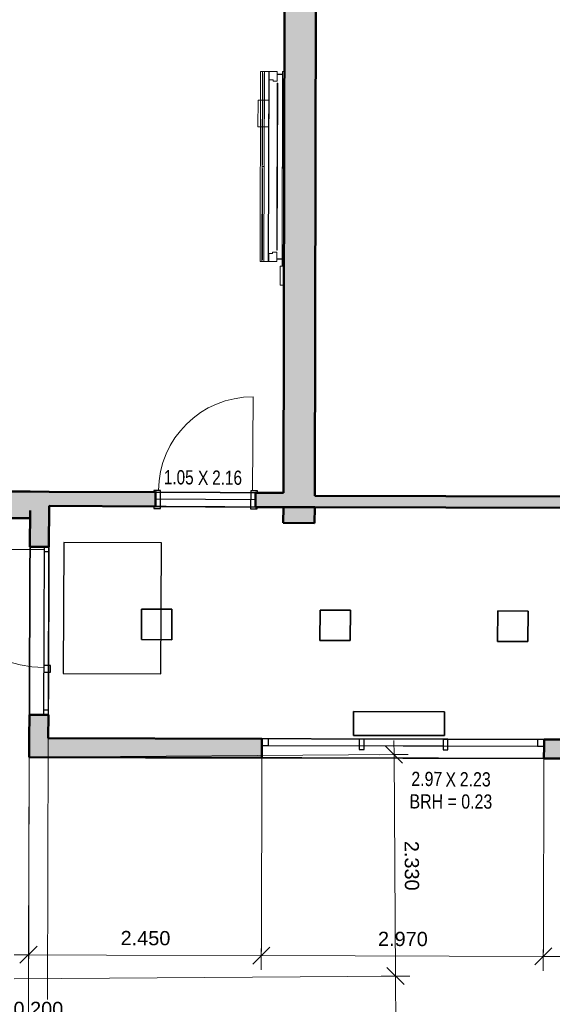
# Model space of a CAD drawing. Header units: metres. Extents: x 0 to 0.84, y 0 to 0.594.
# Tile 19 of 29: x 0.274 to 0.33, y 0.354 to 0.458. Entities that reach past the tile are written whole.
import ezdxf

# ---------------------------------------------------------------- set-up
doc = ezdxf.new("R2010")
doc.units = ezdxf.units.M
doc.linetypes.add('Teckovana 0.5x', pattern=[0.04, 0, -0.04])
for name, color, linetype, lineweight in [('Architektur Allgemein', 7, 'Continuous', 25), ('Bodenfläche', 7, 'Continuous', 25), ('Elektro', 6, 'Continuous', 25), ('Fenster', 7, 'Continuous', 25), ('Fensterbank', 5, 'Continuous', 25), ('Maßlinie 1_100', 7, 'Continuous', 25), ('Möblierung', 7, 'Continuous', 25), ('Raum', 7, 'Continuous', 25), ('Seitenfläche', 7, 'Continuous', 25), ('Stütze', 7, 'Continuous', 50), ('Text 1_100', 7, 'Continuous', 25), ('Türen', 7, 'Continuous', 25), ('Wand', 7, 'Continuous', 50), ('Wand Mauerwerk tragend', 7, 'Continuous', 70)]:
    doc.layers.add(name, color=color, linetype=linetype, lineweight=lineweight)
doc.styles.add('ARIAL', font='ARIAL.TTF')

msp = doc.modelspace()

# ---------------------------------------------------------------- hatches: boundary and pattern name
at = {"layer": 'Stütze', "linetype": 'Continuous', "lineweight": 18, "true_color": 0xa0a0a0, "transparency": 33554687}
msp.add_hatch(color=253, dxfattribs=at).paths.add_polyline_path([(0.30165, 0.40505), (0.30495, 0.40504), (0.30496, 0.4067), (0.30166, 0.40671)])
at = {"layer": 'Wand', "linetype": 'Continuous', "lineweight": 18, "true_color": 0xa0a0a0, "transparency": 33554687}
for points in [[(0.30496, 0.4079), (0.30513, 0.47652), (0.30183, 0.47653), (0.30166, 0.40791)], [(0.275, 0.40835), (0.2129, 0.40857), (0.21289, 0.40577), (0.27499, 0.40555)]]:
    msp.add_hatch(color=253, dxfattribs=at).paths.add_polyline_path(points)
h = msp.add_hatch(color=253, dxfattribs=at)
h.paths.add_polyline_path([(0.27698, 0.40254), (0.277, 0.40834), (0.275, 0.40835), (0.275, 0.40835), (0.275, 0.40835), (0.27499, 0.40635), (0.27498, 0.40255)])
h.paths.add_polyline_path([(0.27691, 0.38237), (0.27692, 0.38484), (0.27492, 0.38485), (0.27491, 0.38238)])
h = msp.add_hatch(color=253, dxfattribs=at)
h.paths.add_polyline_path([(0.28821, 0.40828), (0.277, 0.40834), (0.27699, 0.40684), (0.28821, 0.40678)])
h.paths.add_polyline_path([(0.30166, 0.40821), (0.29871, 0.40823), (0.29871, 0.40673), (0.30166, 0.40671)])
h = msp.add_hatch(color=253, dxfattribs=at)
h.paths.add_polyline_path([(0.37127, 0.40774), (0.30166, 0.40791), (0.30166, 0.40671), (0.33266, 0.40664), (0.33586, 0.40663), (0.37127, 0.40654)])
h.paths.add_polyline_path([(0.38177, 0.40772), (0.38177, 0.40652), (0.39387, 0.40649), (0.39387, 0.40769)])
h = msp.add_hatch(color=253, dxfattribs=at)
h.paths.add_polyline_path([(0.39381, 0.38209), (0.36911, 0.38215), (0.3691, 0.38015), (0.3938, 0.38009)])
h.paths.add_polyline_path([(0.29941, 0.38232), (0.27491, 0.38238), (0.2749, 0.38038), (0.2994, 0.38032)])
h.paths.add_polyline_path([(0.3394, 0.38022), (0.33941, 0.38222), (0.32911, 0.38225), (0.3291, 0.38025)])

# ---------------------------------------------------------------- linework, layer by layer
at = {"layer": 'Architektur Allgemein', "color": 7, "linetype": 'Continuous', "lineweight": 25, "transparency": 33554687}
for p, q in [((0.30904, 0.38268), (0.30904, 0.38518)), ((0.30904, 0.38518), (0.30904, 0.38518)), ((0.30904, 0.38518), (0.30904, 0.38268)), ((0.30904, 0.38518), (0.31864, 0.38516)), ((0.31864, 0.38516), (0.30904, 0.38518)), ((0.31864, 0.38516), (0.31864, 0.38516)), ((0.31864, 0.38516), (0.31864, 0.38266)), ((0.31864, 0.38266), (0.31864, 0.38516)), ((0.30904, 0.38268), (0.30904, 0.38268)), ((0.31864, 0.38266), (0.30904, 0.38268)), ((0.30904, 0.38268), (0.31864, 0.38266)), ((0.31864, 0.38266), (0.31864, 0.38266))]:
    msp.add_line(p, q, dxfattribs=at)
at = {"layer": 'Bodenfläche', "color": 7, "linetype": 'Continuous', "lineweight": 25, "transparency": 33554687}
for p, q in [((0.27856, 0.40301), (0.27849, 0.38921)), ((0.28884, 0.40295), (0.27856, 0.40301)), ((0.28876, 0.38916), (0.28884, 0.40295)), ((0.27849, 0.38921), (0.28876, 0.38916))]:
    msp.add_line(p, q, dxfattribs=at)
at = {"layer": 'Elektro', "color": 7, "linetype": 'Continuous', "lineweight": 25, "transparency": 33554687}
for p, q in [((0.28671, 0.39278), (0.28673, 0.39598)), ((0.28673, 0.39598), (0.28671, 0.39278)), ((0.28673, 0.39598), (0.28673, 0.39598)), ((0.28673, 0.39598), (0.28993, 0.39596)), ((0.28993, 0.39596), (0.28673, 0.39598)), ((0.28993, 0.39596), (0.28991, 0.39276)), ((0.28991, 0.39276), (0.28993, 0.39596)), ((0.28993, 0.39596), (0.28993, 0.39596)), ((0.30551, 0.39268), (0.30553, 0.39588)), ((0.30553, 0.39588), (0.30551, 0.39268)), ((0.30553, 0.39588), (0.30553, 0.39588)), ((0.30553, 0.39588), (0.30873, 0.39586)), ((0.30873, 0.39586), (0.30553, 0.39588)), ((0.30873, 0.39586), (0.30871, 0.39266)), ((0.30871, 0.39266), (0.30873, 0.39586)), ((0.30873, 0.39586), (0.30873, 0.39586)), ((0.32421, 0.39258), (0.32423, 0.39578)), ((0.32423, 0.39578), (0.32421, 0.39258)), ((0.32423, 0.39578), (0.32423, 0.39578)), ((0.32423, 0.39578), (0.32743, 0.39577)), ((0.32743, 0.39577), (0.32423, 0.39578)), ((0.32743, 0.39577), (0.32741, 0.39257)), ((0.32741, 0.39257), (0.32743, 0.39577)), ((0.32743, 0.39577), (0.32743, 0.39577)), ((0.28991, 0.39276), (0.28671, 0.39278)), ((0.28671, 0.39278), (0.28671, 0.39278)), ((0.28671, 0.39278), (0.28991, 0.39276)), ((0.28991, 0.39276), (0.28991, 0.39276)), ((0.30871, 0.39266), (0.30551, 0.39268)), ((0.30551, 0.39268), (0.30551, 0.39268)), ((0.30551, 0.39268), (0.30871, 0.39266)), ((0.30871, 0.39266), (0.30871, 0.39266)), ((0.32741, 0.39257), (0.32421, 0.39258)), ((0.32421, 0.39258), (0.32421, 0.39258)), ((0.32421, 0.39258), (0.32741, 0.39257)), ((0.32741, 0.39257), (0.32741, 0.39257))]:
    msp.add_line(p, q, dxfattribs=at)
at = {"layer": 'Fenster', "color": 7, "linetype": 'Continuous', "lineweight": 25, "transparency": 33554687}
for points in [[(0.29941, 0.38162), (0.30011, 0.38162), (0.30011, 0.38232), (0.29941, 0.38232), (0.29941, 0.38162)], [(0.30965, 0.38119), (0.31015, 0.38119), (0.31015, 0.38229), (0.30965, 0.38229), (0.30965, 0.38119)], [(0.31848, 0.38117), (0.31898, 0.38117), (0.31899, 0.38227), (0.31849, 0.38227), (0.31848, 0.38117)], [(0.32841, 0.38155), (0.32911, 0.38155), (0.32911, 0.38225), (0.32841, 0.38225), (0.32841, 0.38155)]]:
    msp.add_lwpolyline(points, dxfattribs=at)
at = {"layer": 'Fenster', "color": 7, "linetype": 'Continuous', "lineweight": 18, "transparency": 33554687}
for points in [[(0.30965, 0.38159), (0.30965, 0.38229), (0.30011, 0.38232), (0.30011, 0.38162), (0.30965, 0.38159)], [(0.31015, 0.38159), (0.31849, 0.38157), (0.31849, 0.38227), (0.31015, 0.38229), (0.31015, 0.38159)], [(0.31899, 0.38227), (0.31899, 0.38157), (0.32841, 0.38155), (0.32841, 0.38225), (0.31899, 0.38227)]]:
    msp.add_lwpolyline(points, dxfattribs=at)
at = {"layer": 'Fensterbank', "color": 7, "linetype": 'Continuous', "lineweight": 18, "transparency": 33554687}
msp.add_line((0.2994, 0.38032), (0.3291, 0.38025), dxfattribs=at)
at = {"layer": 'Maßlinie 1_100', "color": 7, "linetype": 'Teckovana 0.5x', "lineweight": 13, "transparency": 33554687}
for p, q in [((0.27682, 0.35485), (0.27691, 0.38237)), ((0.31331, 0.38065), (0.2749, 0.38038)), ((0.27478, 0.34158), (0.2749, 0.38038)), ((0.27482, 0.35486), (0.2749, 0.38038)), ((0.27483, 0.35958), (0.2749, 0.38038)), ((0.31347, 0.35733), (0.2733, 0.35705))]:
    msp.add_line(p, q, dxfattribs=at)
at = {"layer": 'Maßlinie 1_100', "color": 7, "linetype": 'Continuous', "lineweight": 13, "transparency": 33554687}
for p, q in [((0.31331, 0.38065), (0.3133, 0.38215)), ((0.31331, 0.38065), (0.31181, 0.38064)), ((0.31421, 0.37975), (0.3124, 0.38154)), ((0.31331, 0.38065), (0.31481, 0.38066)), ((0.31347, 0.35733), (0.31331, 0.38065)), ((0.27483, 0.35958), (0.27484, 0.36108)), ((0.29933, 0.3595), (0.29934, 0.361)), ((0.32903, 0.3594), (0.32904, 0.3609)), ((0.27393, 0.35868), (0.27574, 0.36048)), ((0.29843, 0.3586), (0.30024, 0.36039)), ((0.32813, 0.3585), (0.32994, 0.3603)), ((0.27483, 0.35958), (0.27333, 0.35958)), ((0.27483, 0.35958), (0.27483, 0.35808)), ((0.29933, 0.3595), (0.29933, 0.358)), ((0.29933, 0.3595), (0.32903, 0.3594)), ((0.32903, 0.3594), (0.32903, 0.3579)), ((0.32903, 0.3594), (0.33933, 0.35937)), ((0.31438, 0.35644), (0.31256, 0.35822)), ((0.31347, 0.35733), (0.31197, 0.35732)), ((0.31347, 0.35733), (0.31497, 0.35734)), ((0.31379, 0.31084), (0.31347, 0.35733))]:
    msp.add_line(p, q, dxfattribs=at)
at = {"layer": 'Maßlinie 1_100', "color": 7, "linetype": 'Teckovana 0.5x', "lineweight": 13, "transparency": 33554687}
for points in [[(0.27475, 0.33258), (0.27475, 0.33335), (0.27475, 0.33335), (0.2749, 0.38038)], [(0.2748, 0.02811), (0.2748, 0.02889), (0.2748, 0.02889), (0.2748, 0.02889), (0.2748, 0.02889), (0.2748, 0.02889), (0.2748, 0.02889), (0.2749, 0.38038)], [(0.29933, 0.3595), (0.29934, 0.36027), (0.29934, 0.36027), (0.29934, 0.36027), (0.29934, 0.36027), (0.29934, 0.36027), (0.29934, 0.36027), (0.29934, 0.36027), (0.29934, 0.36027), (0.29934, 0.36027), (0.29934, 0.36027), (0.29934, 0.36027), (0.29934, 0.36027), (0.29934, 0.36027), (0.29934, 0.36027), (0.2994, 0.38032)], [(0.32903, 0.3594), (0.32904, 0.36018), (0.32904, 0.36018), (0.32904, 0.36018), (0.32904, 0.36018), (0.32904, 0.36018), (0.32904, 0.36018), (0.32904, 0.36018), (0.32904, 0.36018), (0.32904, 0.36018), (0.32904, 0.36018), (0.32904, 0.36018), (0.32904, 0.36018), (0.3291, 0.38025)]]:
    msp.add_lwpolyline(points, dxfattribs=at)
at = {"layer": 'Maßlinie 1_100', "color": 7, "linetype": 'Continuous', "lineweight": 13, "transparency": 33554687}
msp.add_lwpolyline([(0.27483, 0.35958), (0.28304, 0.35955), (0.28304, 0.35955), (0.29933, 0.3595)], dxfattribs=at)
at = {"layer": 'Möblierung', "color": 7, "linetype": 'Continuous', "lineweight": 13, "transparency": 33554687}
for p, q in [((0.2992, 0.43258), (0.29925, 0.45258)), ((0.2992, 0.43258), (0.29925, 0.45258)), ((0.29925, 0.45258), (0.30015, 0.45258)), ((0.29925, 0.45258), (0.29925, 0.45258)), ((0.29925, 0.45258), (0.30012, 0.45258)), ((0.29946, 0.45258), (0.29943, 0.44258)), ((0.29943, 0.44258), (0.29946, 0.45258)), ((0.29946, 0.45238), (0.29943, 0.44278)), ((0.29943, 0.44278), (0.29946, 0.45238)), ((0.29943, 0.44278), (0.29946, 0.45238)), ((0.29946, 0.45238), (0.29943, 0.44278)), ((0.29966, 0.45258), (0.29946, 0.45258)), ((0.29946, 0.45258), (0.29946, 0.45258)), ((0.29946, 0.45258), (0.29966, 0.45258)), ((0.29946, 0.45238), (0.29946, 0.45238)), ((0.29946, 0.45238), (0.29951, 0.45238)), ((0.29951, 0.45238), (0.29946, 0.45238)), ((0.29946, 0.45238), (0.29951, 0.45238)), ((0.29951, 0.45238), (0.29946, 0.45238)), ((0.29946, 0.45238), (0.29946, 0.45238)), ((0.29948, 0.44278), (0.29951, 0.45238)), ((0.29951, 0.45238), (0.29948, 0.44278)), ((0.29951, 0.45238), (0.29948, 0.44278)), ((0.29948, 0.44278), (0.29951, 0.45238)), ((0.29951, 0.45238), (0.29951, 0.45238)), ((0.29951, 0.45238), (0.29951, 0.45238)), ((0.29962, 0.43258), (0.29967, 0.45258)), ((0.29967, 0.45258), (0.29962, 0.43258)), ((0.29963, 0.44258), (0.29966, 0.45258)), ((0.29966, 0.45258), (0.29963, 0.44258)), ((0.29966, 0.45258), (0.29966, 0.45258)), ((0.29967, 0.45258), (0.30015, 0.45258)), ((0.30015, 0.45258), (0.29967, 0.45258)), ((0.29967, 0.45258), (0.29967, 0.45258)), ((0.30012, 0.45258), (0.30007, 0.43258)), ((0.30007, 0.43258), (0.30012, 0.45258)), ((0.3001, 0.43258), (0.30015, 0.45258)), ((0.30015, 0.45258), (0.3001, 0.43258)), ((0.3001, 0.43258), (0.30015, 0.45258)), ((0.30015, 0.45258), (0.3001, 0.43258)), ((0.30015, 0.45258), (0.30012, 0.45258)), ((0.30012, 0.45258), (0.30012, 0.45258)), ((0.30015, 0.45258), (0.30015, 0.45258)), ((0.30015, 0.45258), (0.30015, 0.45258)), ((0.30017, 0.45173), (0.30017, 0.45258)), ((0.30017, 0.45258), (0.30102, 0.45258)), ((0.30102, 0.45258), (0.30017, 0.45258)), ((0.30017, 0.45258), (0.30017, 0.45173)), ((0.30017, 0.45258), (0.30017, 0.45258)), ((0.30102, 0.45258), (0.30102, 0.45158)), ((0.30102, 0.45158), (0.30102, 0.45258)), ((0.30102, 0.45258), (0.30102, 0.45258)), ((0.30102, 0.45228), (0.30102, 0.45233)), ((0.30102, 0.45233), (0.30157, 0.45233)), ((0.30157, 0.45233), (0.30102, 0.45233)), ((0.30102, 0.45233), (0.30102, 0.45228)), ((0.30102, 0.45233), (0.30102, 0.45233)), ((0.30102, 0.45228), (0.30102, 0.45233)), ((0.30102, 0.45233), (0.30157, 0.45233)), ((0.30157, 0.45233), (0.30102, 0.45233)), ((0.30102, 0.45233), (0.30102, 0.45228)), ((0.30102, 0.45233), (0.30102, 0.45233)), ((0.30157, 0.45228), (0.30102, 0.45228)), ((0.30102, 0.45228), (0.30157, 0.45228)), ((0.30102, 0.45228), (0.30102, 0.45228)), ((0.30157, 0.45228), (0.30102, 0.45228)), ((0.30102, 0.45228), (0.30157, 0.45228)), ((0.30102, 0.45228), (0.30102, 0.45228)), ((0.30152, 0.43258), (0.30157, 0.45258)), ((0.30157, 0.45258), (0.30152, 0.43258)), ((0.30157, 0.45258), (0.30152, 0.43208)), ((0.30152, 0.43208), (0.30157, 0.45258)), ((0.30157, 0.45258), (0.30177, 0.45258)), ((0.30177, 0.45258), (0.30157, 0.45258)), ((0.30157, 0.45258), (0.30157, 0.45258)), ((0.30177, 0.45258), (0.30157, 0.45258)), ((0.30157, 0.45258), (0.30157, 0.45258)), ((0.30157, 0.45258), (0.30177, 0.45258)), ((0.30157, 0.45233), (0.30157, 0.45228)), ((0.30157, 0.45228), (0.30157, 0.45233)), ((0.30157, 0.45233), (0.30157, 0.45233)), ((0.30157, 0.45233), (0.30157, 0.45228)), ((0.30157, 0.45228), (0.30157, 0.45233)), ((0.30157, 0.45233), (0.30157, 0.45233)), ((0.30157, 0.45228), (0.30157, 0.45228)), ((0.30157, 0.45228), (0.30157, 0.45228)), ((0.30177, 0.45258), (0.30172, 0.43258)), ((0.30172, 0.43258), (0.30177, 0.45258)), ((0.30177, 0.45258), (0.30172, 0.43208)), ((0.30172, 0.43208), (0.30177, 0.45258)), ((0.30177, 0.45258), (0.30177, 0.45258)), ((0.30177, 0.45258), (0.30177, 0.45258)), ((0.30057, 0.45173), (0.30017, 0.45173)), ((0.30017, 0.45173), (0.30057, 0.45173)), ((0.30017, 0.45173), (0.30017, 0.45173)), ((0.30057, 0.45158), (0.30057, 0.45173)), ((0.30057, 0.45173), (0.30057, 0.45158)), ((0.30057, 0.45173), (0.30057, 0.45173)), ((0.30102, 0.45158), (0.30057, 0.45158)), ((0.30057, 0.45158), (0.30102, 0.45158)), ((0.30057, 0.45158), (0.30057, 0.45158)), ((0.30097, 0.43378), (0.30102, 0.45138)), ((0.30102, 0.45138), (0.30097, 0.43378)), ((0.30102, 0.45158), (0.30102, 0.45158)), ((0.30102, 0.45138), (0.30107, 0.45138)), ((0.30107, 0.45138), (0.30102, 0.43378)), ((0.30102, 0.43378), (0.30107, 0.45138)), ((0.30107, 0.45138), (0.30102, 0.45138)), ((0.30102, 0.45138), (0.30102, 0.45138)), ((0.30107, 0.45138), (0.30107, 0.45138)), ((0.29898, 0.44678), (0.29899, 0.44958)), ((0.29898, 0.44678), (0.29899, 0.44958)), ((0.29899, 0.44958), (0.30014, 0.44958)), ((0.29899, 0.44958), (0.29899, 0.44958)), ((0.29899, 0.44958), (0.30012, 0.44958)), ((0.30012, 0.44958), (0.30011, 0.44678)), ((0.30011, 0.44678), (0.30012, 0.44958)), ((0.30014, 0.44958), (0.30012, 0.44958)), ((0.30012, 0.44958), (0.30012, 0.44958)), ((0.30013, 0.44678), (0.30014, 0.44958)), ((0.30014, 0.44958), (0.30013, 0.44678)), ((0.30014, 0.44958), (0.30014, 0.44958)), ((0.30013, 0.44678), (0.29898, 0.44678)), ((0.29898, 0.44678), (0.29898, 0.44678)), ((0.30011, 0.44678), (0.29898, 0.44678)), ((0.30011, 0.44678), (0.30013, 0.44678)), ((0.30011, 0.44678), (0.30011, 0.44678)), ((0.30013, 0.44678), (0.30013, 0.44678)), ((0.29943, 0.44278), (0.29943, 0.44278)), ((0.29948, 0.44278), (0.29943, 0.44278)), ((0.29948, 0.44278), (0.29943, 0.44278)), ((0.29948, 0.44278), (0.29943, 0.44278)), ((0.29943, 0.44278), (0.29948, 0.44278)), ((0.29943, 0.44278), (0.29943, 0.44278)), ((0.29948, 0.44278), (0.29948, 0.44278)), ((0.29948, 0.44278), (0.29948, 0.44278)), ((0.29943, 0.44258), (0.29941, 0.43258)), ((0.29941, 0.43258), (0.29943, 0.44258)), ((0.29941, 0.43278), (0.29943, 0.44238)), ((0.29943, 0.44238), (0.29941, 0.43278)), ((0.29943, 0.44238), (0.29941, 0.43278)), ((0.29941, 0.43278), (0.29943, 0.44238)), ((0.29943, 0.44258), (0.29943, 0.44258)), ((0.29943, 0.44258), (0.29963, 0.44258)), ((0.29963, 0.44258), (0.29943, 0.44258)), ((0.29963, 0.44258), (0.29943, 0.44258)), ((0.29943, 0.44258), (0.29943, 0.44258)), ((0.29943, 0.44258), (0.29963, 0.44258)), ((0.29943, 0.44238), (0.29948, 0.44238)), ((0.29948, 0.44238), (0.29943, 0.44238)), ((0.29943, 0.44238), (0.29943, 0.44238)), ((0.29943, 0.44238), (0.29943, 0.44238)), ((0.29943, 0.44238), (0.29948, 0.44238)), ((0.29948, 0.44238), (0.29943, 0.44238)), ((0.29948, 0.44238), (0.29946, 0.43278)), ((0.29946, 0.43278), (0.29948, 0.44238)), ((0.29946, 0.43278), (0.29948, 0.44238)), ((0.29948, 0.44238), (0.29946, 0.43278)), ((0.29948, 0.44238), (0.29948, 0.44238)), ((0.29948, 0.44238), (0.29948, 0.44238)), ((0.29961, 0.43258), (0.29963, 0.44258)), ((0.29963, 0.44258), (0.29961, 0.43258)), ((0.29963, 0.44258), (0.29963, 0.44258)), ((0.29963, 0.44258), (0.29963, 0.44258)), ((0.30052, 0.43343), (0.30052, 0.43358)), ((0.30052, 0.43358), (0.30097, 0.43358)), ((0.30097, 0.43358), (0.30052, 0.43358)), ((0.30052, 0.43358), (0.30052, 0.43343)), ((0.30052, 0.43358), (0.30052, 0.43358)), ((0.30102, 0.43378), (0.30097, 0.43378)), ((0.30097, 0.43378), (0.30102, 0.43378)), ((0.30097, 0.43378), (0.30097, 0.43378)), ((0.30097, 0.43358), (0.30097, 0.43258)), ((0.30097, 0.43258), (0.30097, 0.43358)), ((0.30097, 0.43358), (0.30097, 0.43358)), ((0.30102, 0.43378), (0.30102, 0.43378)), ((0.3001, 0.43258), (0.2992, 0.43258)), ((0.2992, 0.43258), (0.2992, 0.43258)), ((0.30007, 0.43258), (0.2992, 0.43258)), ((0.29946, 0.43278), (0.29941, 0.43278)), ((0.29941, 0.43278), (0.29946, 0.43278)), ((0.29941, 0.43278), (0.29941, 0.43278)), ((0.29941, 0.43278), (0.29941, 0.43278)), ((0.29946, 0.43278), (0.29941, 0.43278)), ((0.29946, 0.43278), (0.29941, 0.43278)), ((0.29941, 0.43258), (0.29941, 0.43258)), ((0.29941, 0.43258), (0.29961, 0.43258)), ((0.29961, 0.43258), (0.29941, 0.43258)), ((0.29946, 0.43278), (0.29946, 0.43278)), ((0.29946, 0.43278), (0.29946, 0.43278)), ((0.29961, 0.43258), (0.29961, 0.43258)), ((0.3001, 0.43258), (0.29962, 0.43258)), ((0.3001, 0.43258), (0.29962, 0.43258)), ((0.29962, 0.43258), (0.29962, 0.43258)), ((0.30007, 0.43258), (0.3001, 0.43258)), ((0.30007, 0.43258), (0.30007, 0.43258)), ((0.3001, 0.43258), (0.3001, 0.43258)), ((0.3001, 0.43258), (0.3001, 0.43258)), ((0.30012, 0.43258), (0.30012, 0.43343)), ((0.30012, 0.43343), (0.30052, 0.43343)), ((0.30052, 0.43343), (0.30012, 0.43343)), ((0.30012, 0.43343), (0.30012, 0.43258)), ((0.30012, 0.43343), (0.30012, 0.43343)), ((0.30097, 0.43258), (0.30012, 0.43258)), ((0.30012, 0.43258), (0.30097, 0.43258)), ((0.30012, 0.43258), (0.30012, 0.43258)), ((0.30052, 0.43343), (0.30052, 0.43343)), ((0.30097, 0.43283), (0.30097, 0.43288)), ((0.30097, 0.43288), (0.30152, 0.43288)), ((0.30152, 0.43288), (0.30097, 0.43288)), ((0.30097, 0.43288), (0.30097, 0.43283)), ((0.30097, 0.43288), (0.30097, 0.43288)), ((0.30097, 0.43283), (0.30097, 0.43288)), ((0.30097, 0.43288), (0.30152, 0.43288)), ((0.30152, 0.43288), (0.30097, 0.43288)), ((0.30097, 0.43288), (0.30097, 0.43283)), ((0.30097, 0.43288), (0.30097, 0.43288)), ((0.30152, 0.43283), (0.30097, 0.43283)), ((0.30097, 0.43283), (0.30152, 0.43283)), ((0.30097, 0.43283), (0.30097, 0.43283)), ((0.30152, 0.43283), (0.30097, 0.43283)), ((0.30097, 0.43283), (0.30152, 0.43283)), ((0.30097, 0.43283), (0.30097, 0.43283)), ((0.30097, 0.43258), (0.30097, 0.43258)), ((0.30152, 0.43288), (0.30152, 0.43283)), ((0.30152, 0.43283), (0.30152, 0.43288)), ((0.30152, 0.43288), (0.30152, 0.43288)), ((0.30152, 0.43288), (0.30152, 0.43283)), ((0.30152, 0.43283), (0.30152, 0.43288)), ((0.30152, 0.43288), (0.30152, 0.43288)), ((0.30152, 0.43283), (0.30152, 0.43283)), ((0.30152, 0.43283), (0.30152, 0.43283)), ((0.30172, 0.43258), (0.30152, 0.43258)), ((0.30152, 0.43258), (0.30172, 0.43258)), ((0.30152, 0.43258), (0.30152, 0.43258)), ((0.30172, 0.43258), (0.30172, 0.43258)), ((0.30132, 0.43208), (0.30131, 0.43008)), ((0.30131, 0.43008), (0.30132, 0.43208)), ((0.30172, 0.43208), (0.30132, 0.43208)), ((0.30132, 0.43208), (0.30132, 0.43208)), ((0.30132, 0.43208), (0.30172, 0.43208)), ((0.30152, 0.43208), (0.30152, 0.43208)), ((0.30152, 0.43208), (0.30172, 0.43208)), ((0.30172, 0.43208), (0.30152, 0.43208)), ((0.30172, 0.43208), (0.30171, 0.43008)), ((0.30171, 0.43008), (0.30172, 0.43208)), ((0.30172, 0.43208), (0.30172, 0.43208)), ((0.30172, 0.43208), (0.30172, 0.43208)), ((0.30131, 0.43008), (0.30131, 0.43008)), ((0.30131, 0.43008), (0.30171, 0.43008)), ((0.30171, 0.43008), (0.30131, 0.43008)), ((0.30171, 0.43008), (0.30171, 0.43008))]:
    msp.add_line(p, q, dxfattribs=at)
at = {"layer": 'Raum', "color": 7, "linetype": 'Continuous', "lineweight": 25, "transparency": 33554687}
for p, q in [((0.30166, 0.40821), (0.30183, 0.47641)), ((0.30513, 0.4764), (0.30496, 0.4079)), ((0.2149, 0.40856), (0.275, 0.40835)), ((0.275, 0.40835), (0.275, 0.40835)), ((0.275, 0.40835), (0.30166, 0.40821)), ((0.30496, 0.4079), (0.39177, 0.40769)), ((0.27699, 0.40684), (0.27691, 0.38237)), ((0.30166, 0.40671), (0.27699, 0.40684)), ((0.30165, 0.40505), (0.30166, 0.40671)), ((0.30496, 0.4067), (0.30495, 0.40504)), ((0.33266, 0.40664), (0.30496, 0.4067)), ((0.30495, 0.40504), (0.30165, 0.40505)), ((0.27691, 0.38237), (0.39381, 0.38209))]:
    msp.add_line(p, q, dxfattribs=at)
at = {"layer": 'Seitenfläche', "color": 7, "linetype": 'Continuous', "lineweight": 25, "transparency": 33554687}
for p, q in [((0.2149, 0.40856), (0.275, 0.40835)), ((0.275, 0.40835), (0.2149, 0.40856)), ((0.275, 0.40835), (0.275, 0.40835)), ((0.275, 0.40835), (0.30166, 0.40821)), ((0.30166, 0.40821), (0.275, 0.40835)), ((0.275, 0.40835), (0.275, 0.40835)), ((0.30496, 0.4079), (0.39177, 0.40769)), ((0.39177, 0.40769), (0.30496, 0.4079)), ((0.24449, 0.40566), (0.27499, 0.40555)), ((0.27499, 0.40555), (0.24449, 0.40566)), ((0.27499, 0.40555), (0.2749, 0.38038)), ((0.2749, 0.38038), (0.27499, 0.40555)), ((0.27691, 0.38237), (0.39381, 0.38209)), ((0.39381, 0.38209), (0.27691, 0.38237)), ((0.2749, 0.38038), (0.3931, 0.38009)), ((0.3931, 0.38009), (0.2749, 0.38038))]:
    msp.add_line(p, q, dxfattribs=at)
at = {"layer": 'Stütze', "color": 7, "linetype": 'Continuous', "lineweight": 50, "transparency": 33554687}
for p, q in [((0.30166, 0.40671), (0.30165, 0.40505)), ((0.30496, 0.4067), (0.30166, 0.40671)), ((0.30495, 0.40504), (0.30496, 0.4067)), ((0.30165, 0.40505), (0.30495, 0.40504))]:
    msp.add_line(p, q, dxfattribs=at)
at = {"layer": 'Türen', "color": 7, "linetype": 'Continuous', "lineweight": 13, "transparency": 33554687}
msp.add_line((0.27648, 0.40224), (0.26408, 0.40229), dxfattribs=at)
at = {"layer": 'Türen', "color": 7, "linetype": 'Continuous', "lineweight": 25, "transparency": 33554687}
for points in [[(0.27648, 0.40254), (0.27647, 0.40204), (0.27697, 0.40204), (0.27698, 0.40254), (0.27648, 0.40254)], [(0.27643, 0.39004), (0.27643, 0.38934), (0.27713, 0.38934), (0.27713, 0.39004), (0.27643, 0.39004)], [(0.27642, 0.38534), (0.27642, 0.38484), (0.27692, 0.38484), (0.27692, 0.38534), (0.27642, 0.38534)]]:
    msp.add_lwpolyline(points, dxfattribs=at)
at = {"layer": 'Türen', "color": 7, "linetype": 'Continuous', "lineweight": 13, "transparency": 33554687}
msp.add_arc((0.27648, 0.40224), 0.0124, 179.8118, 269.8118, dxfattribs=at)
at = {"layer": 'Wand', "color": 7, "linetype": 'Continuous', "lineweight": 50, "transparency": 33554687}
for p, q in [((0.30183, 0.47641), (0.30166, 0.40821)), ((0.30496, 0.4079), (0.30513, 0.4764)), ((0.275, 0.40835), (0.2129, 0.40857)), ((0.277, 0.40834), (0.275, 0.40835)), ((0.275, 0.40835), (0.275, 0.40835)), ((0.28821, 0.40828), (0.277, 0.40834)), ((0.28821, 0.40828), (0.28821, 0.40758)), ((0.28821, 0.40758), (0.28821, 0.40678)), ((0.29871, 0.40753), (0.29871, 0.40823)), ((0.30166, 0.40821), (0.29871, 0.40823)), ((0.29871, 0.40673), (0.29871, 0.40753)), ((0.37127, 0.40774), (0.30496, 0.4079)), ((0.27698, 0.40254), (0.27699, 0.40684)), ((0.27699, 0.40684), (0.28821, 0.40678)), ((0.29871, 0.40673), (0.30166, 0.40671)), ((0.30166, 0.40671), (0.30496, 0.4067)), ((0.30496, 0.4067), (0.33266, 0.40664)), ((0.21289, 0.40577), (0.27499, 0.40555)), ((0.27499, 0.40635), (0.27498, 0.40255)), ((0.27499, 0.40555), (0.27499, 0.40635)), ((0.27648, 0.40254), (0.27498, 0.40255)), ((0.27698, 0.40254), (0.27648, 0.40254)), ((0.27492, 0.38485), (0.27491, 0.38238)), ((0.27492, 0.38485), (0.27642, 0.38484)), ((0.27642, 0.38484), (0.27692, 0.38484)), ((0.27691, 0.38237), (0.27692, 0.38484)), ((0.27491, 0.38238), (0.2749, 0.38038)), ((0.29941, 0.38232), (0.27691, 0.38237)), ((0.29941, 0.38162), (0.2994, 0.38032)), ((0.29941, 0.38232), (0.29941, 0.38162)), ((0.32911, 0.38155), (0.32911, 0.38225)), ((0.33941, 0.38222), (0.32911, 0.38225)), ((0.3291, 0.38025), (0.32911, 0.38155)), ((0.2749, 0.38038), (0.2994, 0.38032)), ((0.3291, 0.38025), (0.3394, 0.38022))]:
    msp.add_line(p, q, dxfattribs=at)
at = {"layer": 'Wand', "color": 7, "linetype": 'Continuous', "lineweight": 13, "transparency": 33554687}
msp.add_line((0.29842, 0.40843), (0.29847, 0.41833), dxfattribs=at)
at = {"layer": 'Wand', "color": 7, "linetype": 'Teckovana 0.5x', "lineweight": 25, "transparency": 33554687}
for p, q in [((0.29871, 0.40823), (0.28821, 0.40828)), ((0.28821, 0.40828), (0.28821, 0.40758)), ((0.28821, 0.40758), (0.29871, 0.40753)), ((0.29871, 0.40753), (0.29871, 0.40823)), ((0.27648, 0.40254), (0.27642, 0.38484)), ((0.27698, 0.40254), (0.27648, 0.40254)), ((0.27692, 0.38484), (0.27698, 0.40254)), ((0.27642, 0.38484), (0.27692, 0.38484)), ((0.32911, 0.38225), (0.29941, 0.38232)), ((0.29941, 0.38232), (0.29941, 0.38162)), ((0.29941, 0.38162), (0.32911, 0.38155)), ((0.32911, 0.38155), (0.32911, 0.38225))]:
    msp.add_line(p, q, dxfattribs=at)
at = {"layer": 'Wand', "color": 7, "linetype": 'Continuous', "lineweight": 25, "transparency": 33554687}
for points in [[(0.28871, 0.40753), (0.28872, 0.40848), (0.28802, 0.40848), (0.28801, 0.40828), (0.28821, 0.40828), (0.28821, 0.40678), (0.28801, 0.40678), (0.28801, 0.40658), (0.28871, 0.40658), (0.28871, 0.40753)], [(0.29871, 0.40748), (0.29871, 0.40823), (0.29891, 0.40823), (0.29892, 0.40843), (0.29822, 0.40843), (0.29821, 0.40653), (0.29891, 0.40653), (0.29891, 0.40673), (0.29871, 0.40673), (0.29871, 0.40748)]]:
    msp.add_lwpolyline(points, dxfattribs=at)
at = {"layer": 'Wand', "color": 7, "linetype": 'Continuous', "lineweight": 13, "transparency": 33554687}
msp.add_arc((0.29842, 0.40843), 0.0099, 89.7001, 179.7001, dxfattribs=at)
at = {"layer": 'Wand Mauerwerk tragend', "color": 7, "linetype": 'Continuous', "lineweight": 25, "transparency": 33554687}
for p, q in [((0.29871, 0.40823), (0.28821, 0.40828)), ((0.28821, 0.40678), (0.29871, 0.40673)), ((0.27498, 0.40255), (0.27492, 0.38485)), ((0.27692, 0.38484), (0.27698, 0.40254)), ((0.32911, 0.38225), (0.29941, 0.38232)), ((0.2994, 0.38032), (0.3291, 0.38025))]:
    msp.add_line(p, q, dxfattribs=at)

# ---------------------------------------------------------------- texts
at = {"layer": 'Maßlinie 1_100', "color": 7, "linetype": 'Continuous', "lineweight": 13, "transparency": 33554687, "char_height": 0.0015, "attachment_point": 7, "style": 'ARIAL'}
for s, insert, width, rotation in [('\\W1.00;2.330', (0.3144, 0.37157), 0.0059894, 270.3987), ('\\W1.00;2.450', (0.28452, 0.36057), 0.0059893, 359.8118), ('\\W1.00;2.970', (0.31162, 0.36048), 0.0059893, 359.8118), ('\\W1.00;0.200', (0.27324, 0.35311), 0.0059893, 359.8118)]:
    msp.add_mtext(s, dxfattribs=dict(at, insert=insert, width=width, rotation=rotation))
at = {"layer": 'Text 1_100', "color": 7, "linetype": 'Continuous', "lineweight": 13, "transparency": 33554687, "char_height": 0.0015, "attachment_point": 7, "style": 'ARIAL'}
for s, insert, width, rotation in [('\\W0.77;1.05', (0.28907, 0.4091), 0.0038424, 359.7001), ('\\W0.79;X', (0.29266, 0.40906), 0.0017099, 359.7001), ('\\W0.77;2.16', (0.29416, 0.40906), 0.0038424, 359.7001), ('\\W0.80;2.97', (0.31513, 0.37733), 0.0038587, 359.7902), ('\\W0.79;X', (0.31873, 0.37729), 0.0017098, 359.7902), ('\\W0.80;2.23', (0.32023, 0.37729), 0.0038587, 359.7902), ('\\W0.80;BRH = 0.23', (0.31494, 0.37496), 0.0093111, 359.8603)]:
    msp.add_mtext(s, dxfattribs=dict(at, insert=insert, width=width, rotation=rotation))

doc.saveas('drawing.dxf')
